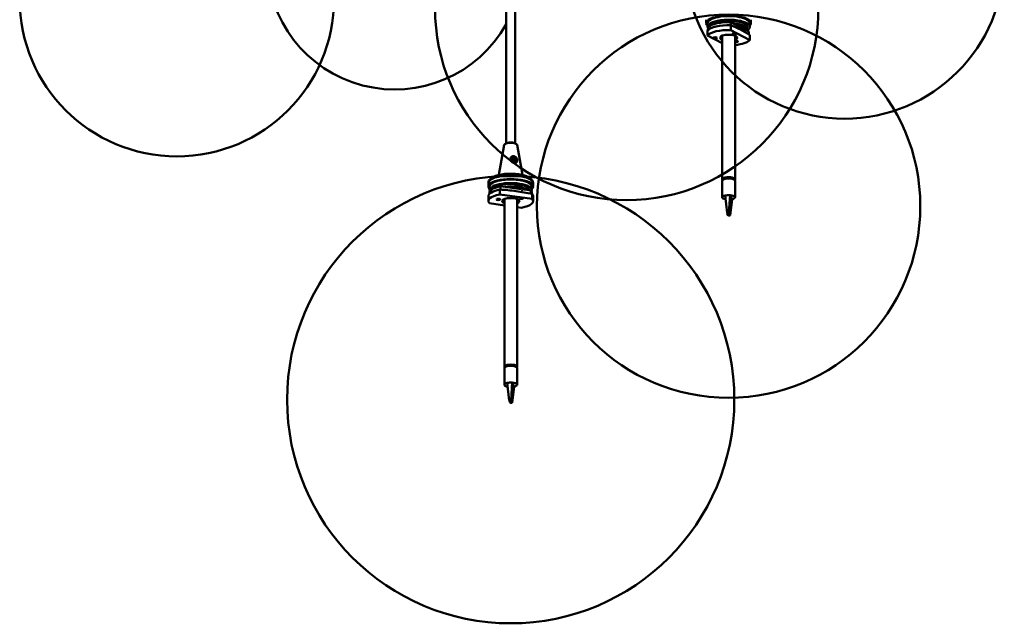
# Model space of a CAD drawing. Header units: millimetres. Extents: x 722 to 3895, y 162 to 5782.
# Tile 1 of 6: x 1762 to 2533, y 162 to 634. Entities that reach past the tile are written whole.
import ezdxf

# ---------------------------------------------------------------- set-up
doc = ezdxf.new("R2010")
doc.units = ezdxf.units.MM
doc.header["$LTSCALE"] = 20
doc.layers.add('Widoczne (ISO)', color=7, linetype='Continuous', lineweight=50)
doc.layers.add('Widoczne wąskie (ISO)', color=7, linetype='Continuous', lineweight=50)

msp = doc.modelspace()

# ---------------------------------------------------------------- linework, layer by layer
at = {"layer": 'Widoczne (ISO)'}
for p, q in [((2142.7, 537.79), (2142.7, 2333.88)), ((2149.7, 537.79), (2149.7, 2333.88)), ((2299.25, 631.64), (2299.25, 634.46)), ((2318.51, 632.55), (2318.51, 630.06)), ((2322.34, 630.57), (2318.51, 632.55)), ((2319.95, 632.94), (2319.95, 631.81)), ((2322.95, 632.03), (2322.95, 630.25)), ((2334.25, 631.64), (2334.25, 634.46)), ((2300.08, 625.94), (2300.08, 622.18)), ((2300.25, 631.64), (2300.25, 628.82)), ((2300.98, 628.6), (2300.98, 626.72)), ((2318.44, 626.32), (2318.44, 630.08)), ((2333.43, 618.55), (2318.44, 626.32)), ((2332.53, 625.29), (2322.91, 630.27)), ((2332.53, 625.29), (2332.53, 622.91)), ((2333.25, 631.64), (2333.25, 628.82)), ((2300.08, 622.18), (2311.75, 616.13)), ((2311.75, 621.92), (2311.75, 509.48)), ((2321.75, 621.92), (2321.75, 509.48)), ((2333.43, 622.31), (2333.43, 618.55)), ((2141.16, 536.54), (2136.97, 512.96)), ((2141.96, 537.4), (2141.64, 537.18)), ((2150.44, 537.4), (2150.76, 537.18)), ((2151.24, 536.54), (2155.43, 512.96)), ((2148.12, 522.83), (2148.12, 527.23)), ((2148.55, 526.59), (2148.55, 522.72)), ((2149.06, 527.11), (2149.06, 522.67)), ((2313.49, 510.41), (2312.5, 509.49)), ((2312.5, 509.49), (2312.5, 509.44)), ((2312.5, 509.44), (2312.5, 509.48)), ((2313, 510.16), (2313, 509.96)), ((2313.01, 510.17), (2313.01, 509.96)), ((2313.49, 509.84), (2313.49, 510.41)), ((2313.99, 510.61), (2313.99, 510.59)), ((2314.07, 510.63), (2314.07, 510.61)), ((2315.86, 510.9), (2315.86, 510.92)), ((2316.77, 510.94), (2316.77, 510.25)), ((2319.47, 510.6), (2316.77, 510.94)), ((2317.61, 510.92), (2317.61, 510.83)), ((2319.01, 510.66), (2319.01, 510.73)), ((2319.47, 509.98), (2319.47, 510.6)), ((2321, 509.44), (2321, 509.48)), ((2128.7, 503.82), (2128.7, 506.64)), ((2129.7, 503.82), (2129.7, 501.01)), ((2137.65, 497.77), (2137.65, 501.53)), ((2138.29, 504.08), (2138.29, 501.5)), ((2154.49, 501.86), (2138.29, 504.08)), ((2147.46, 503.36), (2149.32, 504.24)), ((2152.33, 504.65), (2152.33, 502.16)), ((2152.95, 502.46), (2152.33, 502.16)), ((2152.95, 504.58), (2152.95, 502.07)), ((2161.92, 500.84), (2155.46, 501.73)), ((2155.95, 503.23), (2155.95, 501.66)), ((2162.7, 503.82), (2162.7, 501.01)), ((2163.7, 503.82), (2163.7, 506.64)), ((2311.75, 508.54), (2311.75, 495.39)), ((2321.75, 508.54), (2321.75, 495.39)), ((2128.7, 492.55), (2128.7, 496.31)), ((2129.7, 499.13), (2129.7, 498.3)), ((2162.92, 494.31), (2137.65, 497.77)), ((2141.2, 494.1), (2141.2, 362.87)), ((2151.2, 494.1), (2151.2, 362.87)), ((2161.92, 500.84), (2161.92, 498.29)), ((2162.7, 499.13), (2162.7, 498.12)), ((2162.92, 498.07), (2162.92, 494.31)), ((2163.7, 492.55), (2163.7, 496.31)), ((2315.49, 483.2), (2313.99, 496.81)), ((2316.97, 483.29), (2317.93, 497.05)), ((2317.93, 497.05), (2318.39, 496.15)), ((2318.01, 481.26), (2319.52, 493.96)), ((2318.39, 496.15), (2319.05, 494.87)), ((2319.05, 494.87), (2319.52, 493.96)), ((2129.48, 490.79), (2141.2, 489.18)), ((2151.2, 487.81), (2154.75, 487.33)), ((2316.97, 483.29), (2315.49, 483.2)), ((2315.49, 483.2), (2315.68, 482.83)), ((2315.68, 482.83), (2316.34, 481.55)), ((2316.34, 481.55), (2316.54, 481.18)), ((2316.54, 481.18), (2318.01, 481.26)), ((2317.16, 482.92), (2316.97, 483.29)), ((2317.82, 481.64), (2317.16, 482.92)), ((2318.01, 481.26), (2317.82, 481.64)), ((2142.93, 363.8), (2141.95, 362.88)), ((2141.95, 362.88), (2141.95, 362.83)), ((2141.95, 362.83), (2141.95, 362.87)), ((2142.45, 363.55), (2142.45, 363.35)), ((2142.46, 363.56), (2142.46, 363.35)), ((2142.93, 363.23), (2142.93, 363.8)), ((2143.44, 364), (2143.44, 363.97)), ((2143.52, 364.02), (2143.52, 364)), ((2145.31, 364.29), (2145.31, 364.31)), ((2146.22, 364.32), (2146.22, 363.64)), ((2148.92, 363.99), (2146.22, 364.32)), ((2147.06, 364.31), (2147.06, 364.22)), ((2148.46, 364.05), (2148.46, 364.12)), ((2148.92, 363.37), (2148.92, 363.99)), ((2150.45, 362.83), (2150.45, 362.87)), ((2141.2, 361.93), (2141.2, 348.78)), ((2151.2, 361.93), (2151.2, 348.78)), ((2144.94, 336.59), (2143.43, 350.2)), ((2146.42, 336.67), (2147.37, 350.44)), ((2147.37, 350.44), (2147.84, 349.53)), ((2147.46, 334.65), (2148.97, 347.35)), ((2147.84, 349.53), (2148.5, 348.25)), ((2148.5, 348.25), (2148.97, 347.35)), ((2146.42, 336.67), (2144.94, 336.59)), ((2144.94, 336.59), (2145.13, 336.21)), ((2145.13, 336.21), (2145.79, 334.93)), ((2145.79, 334.93), (2145.98, 334.56)), ((2145.98, 334.56), (2147.46, 334.65)), ((2146.61, 336.3), (2146.42, 336.67)), ((2147.27, 335.02), (2146.61, 336.3)), ((2147.46, 334.65), (2147.27, 335.02))]:
    msp.add_line(p, q, dxfattribs=at)
for centre, radius in [((2407.5, 682), 125), ((2236.95, 643.32), 150), ((1884.9, 650.49), 123), ((2316.75, 488.53), 150), ((2146.2, 337.12), 175)]:
    msp.add_circle(centre, radius, dxfattribs=at)
msp.add_arc((2055.45, 679.83), 100, 29.2503, 330.7497, dxfattribs=at)
for centre, major_axis, ratio, start_param, end_param in [((2316.75, 631.64), (-17.5, 0), 0.34202, 2.8019, 6.622878), ((2316.75, 628.82), (16.5, 0), 0.34202, 5.765598, 9.722716), ((2316.75, 631.64), (16.5, 0), 0.34202, 0, 3.141593), ((2316.75, 626.94), (-16.5, 0), 0.34202, 4.605698, 5.985248), ((2316.75, 628.82), (-14.49, 0), 0.34202, 2.695714, 6.080967), ((2318.75, 632), (3, 0), 0.34202, 0.55942, 2.53508), ((2316.75, 624.12), (-17.5, 0), 0.34202, 4.615758, 5.975188), ((2316.75, 620.37), (-17.5, 0), 0.34202, 4.615758, 5.975188), ((2316.75, 626.93), (14.49, 0), 0.34202, 6.10572, 7.626818), ((2321.45, 628.56), (1.5, 0), 0.34202, 0.22859, 0.937578), ((2316.75, 620.37), (-6.75, 0), 0.34202, 2.404969, 7.019809), ((2316.75, 620.37), (17.5, 0), 0.34202, 5.002141, 5.975188), ((2322.53, 617.37), (1.5, 0), 0.34202, 4.164517, 8.401854), ((2146.2, 536.44), (-5.05, 0), 0.34202, 3.202292, 6.222486), ((2146.2, 536.71), (-4.7, 0), 0.34202, 3.585701, 5.839077), ((2148.59, 524.87), (-1.71, 1.82), 0.883022, 5.668064, 7.669147), ((2148.59, 524.87), (1.71, -1.82), 0.883022, 0.122672, 2.123755), ((2146.2, 503.82), (-17.5, 0), 0.34202, 2.8019, 6.622878), ((2146.2, 503.82), (16.5, 0), 0.34202, 0, 3.141593), ((2316.75, 509.48), (5, 0), 0.34202, 6.004858, 9.703105), ((2316.75, 508.54), (-5, 0), 0.34202, 3.141593, 6.283185), ((2316.75, 509.48), (4.3, 0), 0.34202, 6.239214, 9.468749), ((2316.75, 509.48), (-4.25, 0), 0.34202, 6.278821, 6.283185), ((2316.75, 509.95), (-3.8, 0), 0.34202, 6.074514, 6.313247), ((2316.75, 509.48), (4.25, 0), 0.34202, 1.566432, 2.447826), ((2316.75, 509.48), (4.25, 0), 0.34202, 0, 0.877029), ((2316.75, 509.95), (3.8, 0), 0.34202, 0.166989, 0.208672), ((2146.2, 496.31), (-17.5, 0), 0.34202, 5.222724, 6.283185), ((2146.2, 501.01), (16.5, 0), 0.34202, 6.115892, 9.592071), ((2146.2, 499.13), (-16.5, 0), 0.34202, 5.212664, 6.283185), ((2146.2, 501.01), (-14.5, 0), 0.34202, 3.142476, 6.081311), ((2146.2, 499.12), (14.5, 0), 0.34202, 0.429375, 1.950724), ((2146.2, 501.01), (7, 0), 0.34202, 1.38917, 1.880088), ((2151.75, 503.64), (3, 0), 0.34202, 0.085418, 2.517055), ((2146.2, 501.01), (7, 0), 0.34202, 0.500012, 0.503348), ((2146.2, 492.55), (-17.5, 0), 0.34202, 5.222724, 6.582154), ((2146.2, 492.55), (-6.75, 0), 0.34202, 2.404969, 7.019809), ((2154.45, 499.75), (-1.5, 0), 0.34202, 3.977148, 4.686137), ((2146.2, 492.55), (17.5, 0), 0.34202, 5.222724, 6.582154), ((2146.2, 499.13), (16.5, 0), 0.34202, 0, 0.309028), ((2146.2, 496.31), (17.5, 0), 0.34202, 0, 0.298968), ((2316.75, 495.39), (-5, 0), 0.34202, 5.298439, 7.343554), ((2316.75, 495.39), (-5, 0), 0.34202, 4.475405, 5.298439), ((2316.75, 495.39), (5, 0), 0.34202, 5.298439, 7.616998), ((2146.2, 362.87), (5, 0), 0.34202, 6.004858, 9.703105), ((2146.2, 361.93), (-5, 0), 0.34202, 3.141593, 6.283185), ((2146.2, 362.87), (4.3, 0), 0.34202, 6.239214, 9.468749), ((2146.2, 362.87), (-4.25, 0), 0.34202, 6.278821, 6.283185), ((2146.2, 363.34), (-3.8, 0), 0.34202, 6.074514, 6.313247), ((2146.2, 362.87), (4.25, 0), 0.34202, 1.566432, 2.447826), ((2146.2, 362.87), (4.25, 0), 0.34202, 0, 0.877029), ((2146.2, 363.34), (3.8, 0), 0.34202, 0.166989, 0.208672), ((2146.2, 348.78), (-5, 0), 0.34202, 5.298439, 7.343554), ((2146.2, 348.78), (-5, 0), 0.34202, 4.475405, 5.298439), ((2146.2, 348.78), (5, 0), 0.34202, 5.298439, 7.616998)]:
    msp.add_ellipse(centre, major_axis=major_axis, ratio=ratio, start_param=start_param, end_param=end_param, dxfattribs=at)
for centre, major_axis in [((2306.27, 620.15), (1.5, 0)), ((2321.45, 623.58), (1.5, 0)), ((2136.45, 493.88), (-1.5, 0)), ((2154.45, 494.77), (-1.5, 0))]:
    msp.add_ellipse(centre, major_axis=major_axis, ratio=0.34202, dxfattribs=at)
for points, knots in [([(2318.44, 630.08), (2321, 629.15), (2323.51, 628.03), (2328.36, 625.51), (2330.87, 624.03), (2333.43, 622.31)], [43.032677, 43.032677, 43.032677, 43.032677, 44.352616, 44.352616, 45.672555, 45.672555, 45.672555, 45.672555]), ([(2321.02, 631.09), (2321.39, 631.05), (2321.75, 631), (2323.34, 630.76), (2324.49, 630.51), (2326.33, 629.95), (2327.07, 629.66), (2327.66, 629.36)], [5.6221855, 5.6221855, 5.6221855, 5.6221855, 5.7096226, 5.7096226, 6.0174507, 6.0174507, 6.2831853, 6.2831853, 6.2831853, 6.2831853]), ([(2327.66, 629.36), (2328.27, 629.04), (2328.71, 628.71), (2329.19, 628.18), (2329.24, 628.01), (2329.27, 627.78), (2329.24, 627.59), (2328.84, 627.2)], [0, 0, 0, 0, 0.2808523, 0.2808523, 0.5471017, 0.5471017, 0.9261416, 0.9261416, 0.9261416, 0.9261416]), ([(2145.81, 525.3), (2145.81, 525.09), (2145.84, 524.87), (2146.01, 524.3), (2146.22, 523.95), (2146.57, 523.56), (2146.67, 523.46), (2147.05, 523.13), (2147.39, 522.91), (2148.09, 522.6), (2148.42, 522.5), (2149.18, 522.36), (2149.63, 522.37), (2150.33, 522.54), (2150.59, 522.69), (2150.88, 522.96), (2150.97, 523.06), (2151.19, 523.41), (2151.28, 523.7), (2151.35, 524.41), (2151.3, 524.83), (2151, 525.75), (2150.75, 526.22), (2150.21, 526.86), (2149.92, 527.12), (2149.28, 527.49), (2148.93, 527.6), (2148.26, 527.69), (2147.9, 527.66), (2147.33, 527.49), (2147.11, 527.38), (2146.62, 527.07), (2146.37, 526.82), (2146.03, 526.3), (2145.92, 526.04), (2145.83, 525.62), (2145.81, 525.45), (2145.81, 525.3)], [-1.504256, -1.504256, -1.504256, -1.504256, -1.444649, -1.444649, -1.341108, -1.341108, -1.30597, -1.30597, -1.208059, -1.208059, -1.12742, -1.12742, -1.012024, -1.012024, -0.914325, -0.914325, -0.86858, -0.86858, -0.772667, -0.772667, -0.656304, -0.656304, -0.537522, -0.537522, -0.447771, -0.447771, -0.358019, -0.358019, -0.268268, -0.268268, -0.207518, -0.207518, -0.116042, -0.116042, -0.044632, -0.044632, 0, 0, 0, 0]), ([(2148.12, 527.06), (2148.24, 527.07), (2148.35, 527.06), (2148.61, 527.03), (2148.76, 526.99), (2148.92, 526.94)], [0.32249712, 0.32249712, 0.32249712, 0.32249712, 0.35801943, 0.35801943, 0.40865448, 0.40865448, 0.40865448, 0.40865448]), ([(2150.38, 523.19), (2150.33, 523.12), (2150.27, 523.07), (2150.03, 522.88), (2149.8, 522.77), (2149.25, 522.65), (2148.92, 522.65), (2148.35, 522.75), (2148.1, 522.82), (2147.57, 523.05), (2147.28, 523.22), (2146.96, 523.48), (2146.88, 523.55), (2146.8, 523.63)], [0.8812141, 0.8812141, 0.8812141, 0.8812141, 0.914325, 0.914325, 1.0120237, 1.0120237, 1.1274203, 1.1274203, 1.2080586, 1.2080586, 1.3059698, 1.3059698, 1.3390806, 1.3390806, 1.3390806, 1.3390806]), ([(2128.7, 506.64), (2128.7, 507.31), (2128.89, 507.97), (2129.56, 509.24), (2130.1, 509.82), (2131.71, 511.09), (2132.92, 511.69), (2135.75, 512.7), (2137.38, 513.1), (2140.8, 513.67), (2142.58, 513.84), (2146.18, 513.98), (2148, 513.94), (2151.51, 513.67), (2153.21, 513.44), (2156.38, 512.77), (2157.84, 512.33), (2160.44, 511.22), (2161.56, 510.54), (2162.79, 509.24), (2163.1, 508.8), (2163.56, 507.79), (2163.7, 507.22), (2163.7, 506.64)], [4.331642, 4.331642, 4.331642, 4.331642, 4.511706, 4.511706, 4.739685, 4.739685, 5.095648, 5.095648, 5.452711, 5.452711, 5.790809, 5.790809, 6.12349, 6.12349, 6.457102, 6.457102, 6.798859, 6.798859, 7.163659, 7.163659, 7.317523, 7.317523, 7.473235, 7.473235, 7.473235, 7.473235]), ([(2137.65, 501.53), (2141.95, 501.3), (2146.19, 500.9), (2154.39, 499.78), (2158.62, 499.02), (2162.92, 498.07)], [50.179844, 50.179844, 50.179844, 50.179844, 51.504323, 51.504323, 52.828802, 52.828802, 52.828802, 52.828802]), ([(2142.51, 503.34), (2142.51, 503.34), (2142.52, 503.34), (2143.84, 503.47), (2145.22, 503.53), (2147.97, 503.5), (2149.35, 503.41), (2151.93, 503.1), (2153.14, 502.87), (2155.24, 502.33), (2156.14, 502.01), (2157, 501.59), (2157.15, 501.52), (2157.28, 501.45)], [2.480052, 2.480052, 2.480052, 2.480052, 2.480683, 2.480683, 2.790413, 2.790413, 3.101564, 3.101564, 3.410552, 3.410552, 3.712041, 3.712041, 3.776334, 3.776334, 3.776334, 3.776334])]:
    msp.add_open_spline(points, degree=3, knots=knots, dxfattribs=at)
for points, weights in [([(2148.12, 527.23), (2148.09, 527.29), (2148.05, 527.36)], [1, 1.00189027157, 1.00211953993]), ([(2148.99, 527.24), (2149.03, 527.17), (2149.06, 527.11)], [1.00211953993, 1.00189027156, 1])]:
    msp.add_rational_spline(points, weights, degree=2, dxfattribs=at)
at = {"layer": 'Widoczne wąskie (ISO)'}
for p, q in [((2145.81, 525.3), (2145.94, 525.21)), ((2318.39, 496.15), (2317.16, 482.92)), ((2319.05, 494.87), (2317.82, 481.64)), ((2317.16, 482.92), (2315.68, 482.83)), ((2317.82, 481.64), (2316.34, 481.55)), ((2147.84, 349.53), (2146.61, 336.3)), ((2148.5, 348.25), (2147.27, 335.02)), ((2146.61, 336.3), (2145.13, 336.21)), ((2147.27, 335.02), (2145.79, 334.93))]:
    msp.add_line(p, q, dxfattribs=at)
msp.add_ellipse((2146.2, 506.64), major_axis=(-17.5, 0), ratio=0.34202, start_param=3.141593, end_param=6.283185, dxfattribs=at)

doc.saveas('drawing.dxf')
